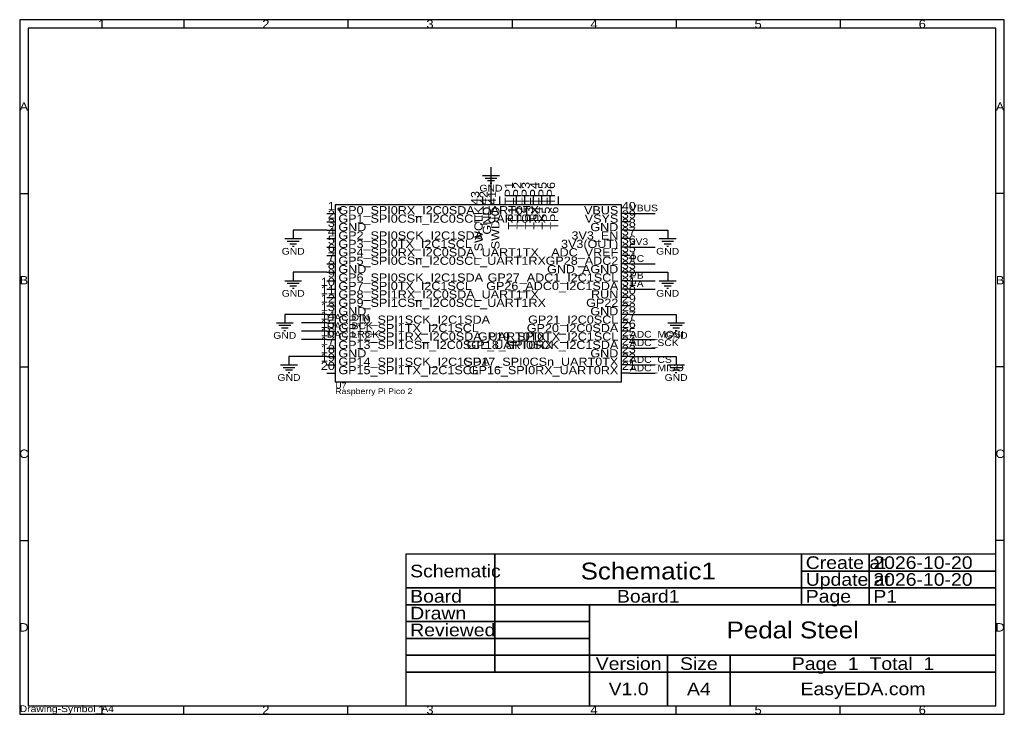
# Model space of a CAD drawing. Header units: millimetres. Extents: x 0 to 297, y 0 to 210.
import ezdxf
from ezdxf.enums import TextEntityAlignment as Align

# ---------------------------------------------------------------- set-up
doc = ezdxf.new("R2010")
doc.units = ezdxf.units.MM
doc.header["$MEASUREMENT"] = 0
doc.styles.get("Standard").update_dxf_attribs({"font": 'arial.ttf'})

msp = doc.modelspace()

# ---------------------------------------------------------------- linework, layer by layer
at = {"color": 1, "true_color": 0xa00000}
for points in [[(0, 209.55), (0, 0), (297.18, 0), (297.18, 209.55)], [(2.54, 207.01), (2.54, 2.54), (294.64, 2.54), (294.64, 207.01)], [(95.25, 153.67), (95.25, 100.33), (181.61, 100.33), (181.61, 153.67)]]:
    msp.add_lwpolyline(points, close=True, dxfattribs=at)
for points in [[(49.53, 209.55), (49.53, 207.01)], [(99.06, 209.55), (99.06, 207.01)], [(148.59, 209.55), (148.59, 207.01)], [(198.12, 209.55), (198.12, 207.01)], [(247.65, 209.55), (247.65, 207.01)], [(139.7, 162.56), (144.78, 162.56)], [(140.46, 161.8), (144.02, 161.8)], [(141.22, 161.04), (143.26, 161.04)], [(141.99, 160.27), (142.49, 160.27)], [(0, 157.16), (2.54, 157.16)], [(297.18, 157.16), (294.64, 157.16)], [(80.01, 143.51), (85.09, 143.51)], [(80.77, 142.75), (84.33, 142.75)], [(193.04, 143.51), (198.12, 143.51)], [(193.8, 142.75), (197.36, 142.75)], [(81.53, 141.99), (83.57, 141.99)], [(82.3, 141.22), (82.8, 141.22)], [(194.56, 141.99), (196.6, 141.99)], [(195.33, 141.22), (195.83, 141.22)], [(80.01, 130.81), (85.09, 130.81)], [(193.04, 130.81), (198.12, 130.81)], [(80.77, 130.05), (84.33, 130.05)], [(81.53, 129.29), (83.57, 129.29)], [(82.3, 128.52), (82.8, 128.52)], [(193.8, 130.05), (197.36, 130.05)], [(194.56, 129.29), (196.6, 129.29)], [(195.33, 128.52), (195.83, 128.52)], [(77.47, 118.11), (82.55, 118.11)], [(78.23, 117.35), (81.79, 117.35)], [(78.99, 116.59), (81.03, 116.59)], [(195.58, 118.11), (200.66, 118.11)], [(196.34, 117.35), (199.9, 117.35)], [(197.1, 116.59), (199.14, 116.59)], [(79.76, 115.82), (80.26, 115.82)], [(197.87, 115.82), (198.37, 115.82)], [(0, 104.78), (2.54, 104.78)], [(78.74, 105.41), (83.82, 105.41)], [(79.5, 104.65), (83.06, 104.65)], [(195.58, 105.41), (200.66, 105.41)], [(196.34, 104.65), (199.9, 104.65)], [(297.18, 104.78), (294.64, 104.78)], [(80.26, 103.89), (82.3, 103.89)], [(81.03, 103.12), (81.53, 103.12)], [(197.1, 103.89), (199.14, 103.89)], [(197.87, 103.12), (198.37, 103.12)], [(0, 52.39), (2.54, 52.39)], [(297.18, 52.39), (294.64, 52.39)], [(143.45, 48.26), (116.59, 48.26)], [(116.59, 48.26), (116.59, 38.1)], [(143.45, 38.1), (143.45, 48.26)], [(235.98, 48.26), (143.45, 48.26)], [(143.45, 48.26), (143.45, 38.1)], [(235.98, 38.1), (235.98, 48.26)], [(256.39, 48.26), (235.98, 48.26)], [(235.98, 48.26), (235.98, 43.18)], [(256.39, 43.18), (256.39, 48.26)], [(294.64, 48.26), (256.39, 48.26)], [(256.39, 48.26), (256.39, 43.18)], [(294.64, 43.18), (294.64, 48.26)], [(235.98, 43.18), (256.39, 43.18)], [(256.39, 43.18), (235.98, 43.18)], [(235.98, 43.18), (235.98, 38.1)], [(256.39, 43.18), (294.64, 43.18)], [(256.39, 38.1), (256.39, 43.18)], [(294.64, 43.18), (256.39, 43.18)], [(256.39, 43.18), (256.39, 38.1)], [(294.64, 38.1), (294.64, 43.18)], [(116.59, 38.1), (143.45, 38.1)], [(143.45, 38.1), (116.59, 38.1)], [(116.59, 38.1), (116.59, 33.02)], [(143.45, 38.1), (235.98, 38.1)], [(143.45, 33.02), (143.45, 38.1)], [(235.98, 38.1), (143.45, 38.1)], [(143.45, 38.1), (143.45, 33.02)], [(235.98, 38.1), (256.39, 38.1)], [(235.98, 33.02), (235.98, 38.1)], [(256.39, 38.1), (235.98, 38.1)], [(235.98, 38.1), (235.98, 33.02)], [(256.39, 38.1), (294.64, 38.1)], [(256.39, 33.02), (256.39, 38.1)], [(294.64, 38.1), (256.39, 38.1)], [(256.39, 38.1), (256.39, 33.02)], [(294.64, 33.02), (294.64, 38.1)], [(116.59, 33.02), (143.45, 33.02)], [(143.45, 33.02), (116.59, 33.02)], [(116.59, 33.02), (116.59, 27.94)], [(143.45, 33.02), (235.98, 33.02)], [(143.45, 27.94), (143.45, 33.02)], [(172.02, 33.02), (143.45, 33.02)], [(143.45, 33.02), (143.45, 27.94)], [(172.02, 27.94), (172.02, 33.02)], [(294.64, 33.02), (172.02, 33.02)], [(172.02, 33.02), (172.02, 17.78)], [(235.98, 33.02), (256.39, 33.02)], [(256.39, 33.02), (294.64, 33.02)], [(294.64, 17.78), (294.64, 33.02)], [(116.59, 27.94), (143.45, 27.94)], [(143.45, 27.94), (116.59, 27.94)], [(116.59, 27.94), (116.59, 22.86)], [(143.45, 27.94), (172.02, 27.94)], [(143.45, 22.86), (143.45, 27.94)], [(172.02, 27.94), (143.45, 27.94)], [(143.45, 27.94), (143.45, 22.86)], [(172.02, 22.86), (172.02, 27.94)], [(116.59, 22.86), (143.45, 22.86)], [(143.45, 22.86), (116.59, 22.86)], [(116.59, 22.86), (116.59, 17.78)], [(143.45, 22.86), (172.02, 22.86)], [(143.45, 17.78), (143.45, 22.86)], [(172.02, 22.86), (143.45, 22.86)], [(143.45, 22.86), (143.45, 17.78)], [(172.02, 17.78), (172.02, 22.86)], [(116.59, 17.78), (143.45, 17.78)], [(143.45, 17.78), (116.59, 17.78)], [(116.59, 17.78), (116.59, 12.7)], [(143.45, 17.78), (172.02, 17.78)], [(143.45, 12.7), (143.45, 17.78)], [(172.02, 17.78), (143.45, 17.78)], [(143.45, 17.78), (143.45, 12.7)], [(172.02, 17.78), (294.64, 17.78)], [(172.02, 12.7), (172.02, 17.78)], [(195.56, 17.78), (172.02, 17.78)], [(172.02, 17.78), (172.02, 12.7)], [(195.56, 12.7), (195.56, 17.78)], [(214.43, 17.78), (195.56, 17.78)], [(195.56, 17.78), (195.56, 12.7)], [(214.43, 12.7), (214.43, 17.78)], [(294.64, 17.78), (214.43, 17.78)], [(214.43, 17.78), (214.43, 12.7)], [(294.64, 12.7), (294.64, 17.78)], [(116.59, 12.7), (143.45, 12.7)], [(172.02, 12.7), (116.59, 12.7)], [(116.59, 12.7), (116.59, 2.54)], [(143.45, 12.7), (172.02, 12.7)], [(172.02, 12.7), (195.56, 12.7)], [(172.02, 2.54), (172.02, 12.7)], [(195.56, 12.7), (172.02, 12.7)], [(172.02, 12.7), (172.02, 2.54)], [(195.56, 12.7), (214.43, 12.7)], [(195.56, 2.54), (195.56, 12.7)], [(214.43, 12.7), (195.56, 12.7)], [(195.56, 12.7), (195.56, 2.54)], [(214.43, 12.7), (294.64, 12.7)], [(214.43, 2.54), (214.43, 12.7)], [(294.64, 12.7), (214.43, 12.7)], [(214.43, 12.7), (214.43, 2.54)], [(294.64, 2.54), (294.64, 12.7)], [(49.53, 0), (49.53, 2.54)], [(99.06, 0), (99.06, 2.54)], [(116.59, 2.54), (172.02, 2.54)], [(148.59, 0), (148.59, 2.54)], [(172.02, 2.54), (195.56, 2.54)], [(195.56, 2.54), (214.43, 2.54)], [(198.12, 0), (198.12, 2.54)], [(214.43, 2.54), (294.64, 2.54)], [(247.65, 0), (247.65, 2.54)]]:
    msp.add_lwpolyline(points, dxfattribs=at)
at = {"color": 1, "true_color": 0x880000}
for points in [[(142.24, 165.1), (142.24, 162.56)], [(139.7, 156.21), (139.7, 153.67)], [(142.24, 156.21), (142.24, 153.67)], [(144.78, 156.21), (144.78, 153.67)], [(149.86, 156.21), (149.86, 153.67)], [(152.4, 156.21), (152.4, 153.67)], [(154.94, 156.21), (154.94, 153.67)], [(157.48, 156.21), (157.48, 153.67)], [(160.02, 156.21), (160.02, 153.67)], [(162.56, 156.21), (162.56, 153.67)], [(92.71, 151.13), (95.25, 151.13)], [(92.71, 148.59), (95.25, 148.59)], [(184.15, 151.13), (181.61, 151.13)], [(184.15, 148.59), (181.61, 148.59)], [(82.55, 146.05), (82.55, 143.51)], [(92.71, 146.05), (95.25, 146.05)], [(184.15, 146.05), (181.61, 146.05)], [(195.58, 146.05), (195.58, 143.51)], [(92.71, 143.51), (95.25, 143.51)], [(184.15, 143.51), (181.61, 143.51)], [(92.71, 140.97), (95.25, 140.97)], [(184.15, 140.97), (181.61, 140.97)], [(92.71, 138.43), (95.25, 138.43)], [(184.15, 138.43), (181.61, 138.43)], [(92.71, 135.89), (95.25, 135.89)], [(184.15, 135.89), (181.61, 135.89)], [(82.55, 133.35), (82.55, 130.81)], [(92.71, 133.35), (95.25, 133.35)], [(92.71, 130.81), (95.25, 130.81)], [(184.15, 133.35), (181.61, 133.35)], [(184.15, 130.81), (181.61, 130.81)], [(195.58, 133.35), (195.58, 130.81)], [(92.71, 128.27), (95.25, 128.27)], [(184.15, 128.27), (181.61, 128.27)], [(92.71, 125.73), (95.25, 125.73)], [(184.15, 125.73), (181.61, 125.73)], [(92.71, 123.19), (95.25, 123.19)], [(184.15, 123.19), (181.61, 123.19)], [(80.01, 120.65), (80.01, 118.11)], [(92.71, 120.65), (95.25, 120.65)], [(184.15, 120.65), (181.61, 120.65)], [(198.12, 120.65), (198.12, 118.11)], [(92.71, 118.11), (95.25, 118.11)], [(184.15, 118.11), (181.61, 118.11)], [(92.71, 115.57), (95.25, 115.57)], [(92.71, 113.03), (95.25, 113.03)], [(184.15, 115.57), (181.61, 115.57)], [(184.15, 113.03), (181.61, 113.03)], [(92.71, 110.49), (95.25, 110.49)], [(184.15, 110.49), (181.61, 110.49)], [(81.28, 107.95), (81.28, 105.41)], [(92.71, 107.95), (95.25, 107.95)], [(184.15, 107.95), (181.61, 107.95)], [(198.12, 107.95), (198.12, 105.41)], [(92.71, 105.41), (95.25, 105.41)], [(184.15, 105.41), (181.61, 105.41)], [(92.71, 102.87), (95.25, 102.87)], [(184.15, 102.87), (181.61, 102.87)]]:
    msp.add_lwpolyline(points, dxfattribs=at)
at = {"color": 1, "true_color": 0x008800}
for points in [[(142.24, 165.1), (142.24, 156.21)], [(184.15, 151.13), (191.77, 151.13)], [(92.71, 146.05), (82.55, 146.05)], [(184.15, 146.05), (195.58, 146.05)], [(184.15, 140.97), (191.77, 140.97)], [(184.15, 135.89), (191.77, 135.89)], [(92.71, 133.35), (82.55, 133.35)], [(184.15, 133.35), (195.58, 133.35)], [(184.15, 130.81), (191.77, 130.81)], [(184.15, 128.27), (191.77, 128.27)], [(92.71, 120.65), (80.01, 120.65)], [(184.15, 120.65), (198.12, 120.65)], [(92.71, 118.11), (85.09, 118.11)], [(92.71, 115.57), (85.09, 115.57)], [(92.71, 113.03), (85.09, 113.03)], [(184.15, 113.03), (191.77, 113.03)], [(184.15, 110.49), (191.77, 110.49)], [(92.71, 107.95), (81.28, 107.95)], [(184.15, 107.95), (198.12, 107.95)], [(184.15, 105.41), (191.77, 105.41)], [(184.15, 102.87), (191.77, 102.87)]]:
    msp.add_lwpolyline(points, dxfattribs=at)
at = {"true_color": 0xa00000}
msp.add_ellipse((96.52, 152.4), major_axis=(0.381, 0), ratio=1, dxfattribs=at)

# ---------------------------------------------------------------- texts
at = {"color": 1, "true_color": 0xa00000, "width": 1.1}
for s, height, p in [('1', 2.54, (24.77, 208.28)), ('2', 2.54, (74.3, 208.28)), ('3', 2.54, (123.83, 208.28)), ('4', 2.54, (173.35, 208.28)), ('5', 2.54, (222.88, 208.28)), ('6', 2.54, (272.42, 208.28)), ('A', 2.54, (1.27, 183.36)), ('A', 2.54, (295.91, 183.36)), ('B', 2.54, (1.27, 130.97)), ('B', 2.54, (295.91, 130.97)), ('C', 2.54, (1.27, 78.58)), ('C', 2.54, (295.91, 78.58)), ('Schematic1', 5.08, (189.71, 43.18)), ('Board1', 3.81, (189.71, 35.56)), ('D', 2.54, (1.27, 26.19)), ('Pedal Steel', 5.08, (233.33, 25.4)), ('D', 2.54, (295.91, 26.19)), ('Version', 3.81, (183.79, 15.24)), ('Size', 3.81, (204.99, 15.24)), ('Page  1  Total  1', 3.81, (254.53, 15.24)), ('V1.0', 3.81, (183.79, 7.62)), ('A4', 3.81, (204.99, 7.62)), ('EasyEDA.com', 3.81, (254.53, 7.62)), ('1', 2.54, (24.77, 1.27)), ('2', 2.54, (74.3, 1.27)), ('3', 2.54, (123.83, 1.27)), ('4', 2.54, (173.35, 1.27)), ('5', 2.54, (222.88, 1.27)), ('6', 2.54, (272.42, 1.27))]:
    msp.add_text(s, height=height, dxfattribs=at).set_placement(p, align=Align.MIDDLE_CENTER)
at = {"color": 1, "true_color": 0x000000, "width": 1.1}
for s, p in [('43', (139.45, 153.67)), ('42', (141.99, 153.67)), ('41', (144.53, 153.67)), ('TP1', (149.61, 153.67)), ('TP2', (152.15, 153.67)), ('TP3', (154.69, 153.67)), ('TP4', (157.23, 153.67)), ('TP5', (159.77, 153.67)), ('TP6', (162.31, 153.67))]:
    msp.add_text(s, height=2.469, rotation=90, dxfattribs=at).set_placement(p, align=Align.BOTTOM_LEFT)
at = {"color": 1, "true_color": 0x000080, "width": 1.1}
for p in [(142.24, 158.75), (142.24, 158.75), (82.55, 139.7), (82.55, 139.7), (195.58, 139.7), (195.58, 139.7), (82.55, 127), (82.55, 127), (195.58, 127), (195.58, 127), (80.01, 114.3), (80.01, 114.3), (198.12, 114.3), (198.12, 114.3), (81.28, 101.6), (81.28, 101.6), (198.12, 101.6), (198.12, 101.6)]:
    msp.add_text('GND', height=2.032, dxfattribs=at).set_placement(p, align=Align.MIDDLE_CENTER)
at = {"color": 1, "true_color": 0x000000, "width": 1.1}
for s, height, p in [('1', 2.47, (95.12, 151.38)), ('2', 2.47, (95.12, 148.84)), ('VBUS', 2.469, (180.67, 150.11)), ('3', 2.47, (95.12, 146.3)), ('VSYS', 2.469, (180.67, 147.57)), ('4', 2.47, (95.12, 143.76)), ('3V3_EN', 2.469, (180.67, 142.49)), ('GND', 2.469, (180.67, 145.03)), ('5', 2.47, (95.12, 141.22)), ('3V3(OUT)', 2.469, (180.67, 139.95)), ('6', 2.47, (95.12, 138.68)), ('ADC_VREF', 2.469, (180.67, 137.41)), ('8', 2.47, (95.12, 133.6)), ('7', 2.47, (95.12, 136.14)), ('GP28_ADC2', 2.469, (180.67, 134.87)), ('9', 2.47, (95.12, 131.06)), ('GND_AGND', 2.469, (180.67, 132.33)), ('10', 2.469, (95.12, 128.52)), ('GP27_ADC1_I2C1SCL', 2.4694, (180.67, 129.79)), ('11', 2.469, (95.12, 125.98)), ('GP26_ADC0_I2C1SDA', 2.4694, (180.67, 127.25)), ('RUN', 2.469, (180.67, 124.71)), ('12', 2.469, (95.12, 123.44)), ('GP22', 2.469, (180.67, 122.17)), ('13', 2.469, (95.12, 120.9)), ('GND', 2.469, (180.67, 119.63)), ('14', 2.469, (95.12, 118.36)), ('15', 2.469, (95.12, 115.82)), ('GP21_I2C0SCL', 2.4694, (180.67, 117.09)), ('16', 2.469, (95.12, 113.28)), ('GP20_I2C0SDA', 2.4694, (180.67, 114.55)), ('17', 2.469, (95.12, 110.74)), ('GP19_SPI0TX_I2C1SCL', 2.4694, (180.67, 112.01)), ('18', 2.469, (95.12, 108.2)), ('GP18_SPI0SCK_I2C1SDA', 2.4694, (180.67, 109.47)), ('GND', 2.469, (180.67, 106.93)), ('19', 2.469, (95.12, 105.66)), ('GP17_SPI0CSn_UART0TX', 2.4694, (180.67, 104.39)), ('20', 2.469, (95.12, 103.12)), ('GP16_SPI0RX_UART0RX', 2.4694, (180.67, 101.85))]:
    msp.add_text(s, height=height, dxfattribs=at).set_placement(p, align=Align.BOTTOM_RIGHT)
for s, height, p in [('40', 2.469, (181.74, 151.38)), ('GP0_SPI0RX_I2C0SDA_UART0TX', 2.4694, (96.19, 150.11)), ('39', 2.469, (181.74, 148.84)), ('GP1_SPI0CSn_I2C0SCL_UART0RX', 2.4694, (96.19, 147.57)), ('38', 2.469, (181.74, 146.3)), ('GND', 2.469, (96.19, 145.03)), ('GP2_SPI0SCK_I2C1SDA', 2.4694, (96.19, 142.49)), ('37', 2.469, (181.74, 143.76)), ('GP3_SPI0TX_I2C1SCL', 2.4694, (96.19, 139.95)), ('36', 2.469, (181.74, 141.22)), ('GP4_SPI0RX_I2C0SDA_UART1TX', 2.4694, (96.19, 137.41)), ('35', 2.469, (181.74, 138.68)), ('GP5_SPI0CSn_I2C0SCL_UART1RX', 2.4694, (96.19, 134.87)), ('34', 2.469, (181.74, 136.14)), ('33', 2.469, (181.74, 133.6)), ('GND', 2.469, (96.19, 132.33)), ('32', 2.469, (181.74, 131.06)), ('GP6_SPI0SCK_I2C1SDA', 2.4694, (96.19, 129.79)), ('31', 2.469, (181.74, 128.52)), ('GP7_SPI0TX_I2C1SCL', 2.4694, (96.19, 127.25)), ('GP8_SPI1RX_I2C0SDA_UART1TX', 2.4694, (96.19, 124.71)), ('30', 2.469, (181.74, 125.98)), ('GP9_SPI1CSn_I2C0SCL_UART1RX', 2.4694, (96.19, 122.17)), ('29', 2.469, (181.74, 123.44)), ('GND', 2.469, (96.19, 119.63)), ('28', 2.469, (181.74, 120.9)), ('GP10_SPI1SCK_I2C1SDA', 2.4694, (96.19, 117.09)), ('27', 2.469, (181.74, 118.36)), ('26', 2.469, (181.74, 115.82)), ('GP11_SPI1TX_I2C1SCL', 2.4694, (96.19, 114.55)), ('25', 2.469, (181.74, 113.28)), ('GP12_SPI1RX_I2C0SDA_UART0TX', 2.4694, (96.19, 112.01)), ('24', 2.469, (181.74, 110.74)), ('GP13_SPI1CSn_I2C0SCL_UART0RX', 2.4694, (96.19, 109.47)), ('GND', 2.469, (96.19, 106.93)), ('23', 2.469, (181.74, 108.2)), ('GP14_SPI1SCK_I2C1SDA', 2.4694, (96.19, 104.39)), ('22', 2.469, (181.74, 105.66)), ('GP15_SPI1TX_I2C1SCL', 2.4694, (96.19, 101.85)), ('21', 2.469, (181.74, 103.12))]:
    msp.add_text(s, height=height, dxfattribs=at).set_placement(p, align=Align.BOTTOM_LEFT)
for s, p in [('SWCLK', (140.46, 153.16)), ('GND', (143, 153.16)), ('SWDIO', (145.54, 153.16)), ('TP1', (150.62, 153.16)), ('TP2', (153.16, 153.16)), ('TP3', (155.7, 153.16)), ('TP4', (158.24, 153.16)), ('TP5', (160.78, 153.16)), ('TP6', (163.32, 153.16))]:
    msp.add_text(s, height=2.469, rotation=90, dxfattribs=at).set_placement(p, align=Align.BOTTOM_RIGHT)
at = {"color": 1, "true_color": 0x0000ff, "width": 1.1}
for s, p in [('VBUS', (184.15, 151.13)), ('3V3', (184.15, 140.97)), ('PC', (184.15, 135.89)), ('PB', (184.15, 130.81)), ('PA', (184.15, 128.27)), ('DAC DIN', (92.71, 118.11)), ('DAC BCK', (92.71, 115.57)), ('DAC LRCK', (92.71, 113.03)), ('ADC_MOSI', (184.15, 113.03)), ('ADC_SCK', (184.15, 110.49)), ('ADC_CS', (184.15, 105.41)), ('ADC_MISO', (184.15, 102.87))]:
    msp.add_text(s, height=2.032, dxfattribs=at).set_placement(p, align=Align.BOTTOM_LEFT)
at = {"color": 1, "true_color": 0x000080, "width": 1.1}
for s, height, p in [('U7', 1.714, (95.25, 97.79)), ('Raspberry Pi Pico 2', 1.7145, (95.25, 96.08)), ('Drawing-Symbol_A4', 2.032, (0, 0))]:
    msp.add_text(s, height=height, dxfattribs=at).set_placement(p, align=Align.BOTTOM_LEFT)
at = {"color": 1, "true_color": 0xa00000, "width": 1.1}
for s, p in [('Create at', (237.25, 45.72)), ('2026-10-20', (257.66, 45.72)), ('Schematic', (117.86, 43.18)), ('Update at', (237.25, 40.64)), ('2026-10-20', (257.66, 40.64)), ('Board', (117.86, 35.56)), ('Page', (237.25, 35.56)), ('P1', (257.66, 35.56)), ('Drawn', (117.86, 30.48)), ('Reviewed', (117.86, 25.4))]:
    msp.add_text(s, height=3.81, dxfattribs=at).set_placement(p, align=Align.MIDDLE_LEFT)

doc.saveas('drawing.dxf')
